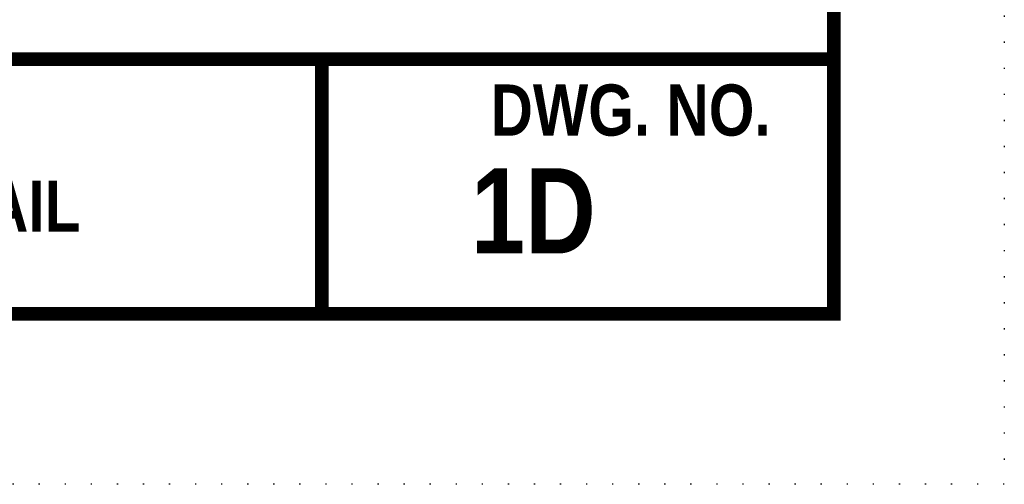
# Model space of a CAD drawing. Extents: x -404 to -170, y -388 to -86.
# Tile 2 of 195: x -249 to -170, y -388 to -351. Entities that reach past the tile are written whole.
import ezdxf
from ezdxf.enums import TextEntityAlignment as Align

# ---------------------------------------------------------------- set-up
doc = ezdxf.new("R2010")
doc.units = 0
doc.header["$LTSCALE"] = 8
doc.header["$MEASUREMENT"] = 0
doc.linetypes.add('DOT2', pattern=[0.125, 0, -0.125])
doc.layers.get('DEFPOINTS').update_dxf_attribs({"linetype": 'CONTINUOUS'})
doc.layers.add('BORDER', color=252, linetype='CONTINUOUS')
doc.layers.add('TEXT', color=7, linetype='CONTINUOUS')
doc.styles.add('TECHNICAL', font='techb___.ttf')

msp = doc.modelspace()

# ---------------------------------------------------------------- linework, layer by layer
at = {"layer": 'BORDER', "color": 7, "const_width": 1.09959}
msp.add_lwpolyline([(-390.01873, -374.67797), (-390.01873, -99.78092), (-183.84595, -99.78092), (-183.84595, -374.67797)], close=True, dxfattribs=at)
for points in [[(-390.01873, -354.15089), (-183.84595, -354.15089)], [(-225.0803, -354.15089), (-225.0803, -374.67797)]]:
    msp.add_lwpolyline(points, dxfattribs=at)
at = {"layer": 'DEFPOINTS', "color": 3, "linetype": 'DOT2', "ltscale": 2}
msp.add_lwpolyline([(-403.76358, -388.42282), (-403.76358, -86.03607), (-170.10109, -86.03607), (-170.10109, -388.42282)], close=True, dxfattribs=at)

# ---------------------------------------------------------------- texts
at = {"layer": 'TEXT', "color": 7, "style": 'TECHNICAL'}
for s, height, p in [('DWG. NO.', 4.123456, (-188.92138, -358.25047)), ('1D', 6.872426, (-203.01694, -366.37406)), ('2" BACKFLOW PREVENTER PIT DETAIL ', 4.1234557, (-243.21613, -365.99446))]:
    msp.add_text(s, height=height, dxfattribs=at).set_placement(p, align=Align.MIDDLE_RIGHT)

doc.saveas('drawing.dxf')
